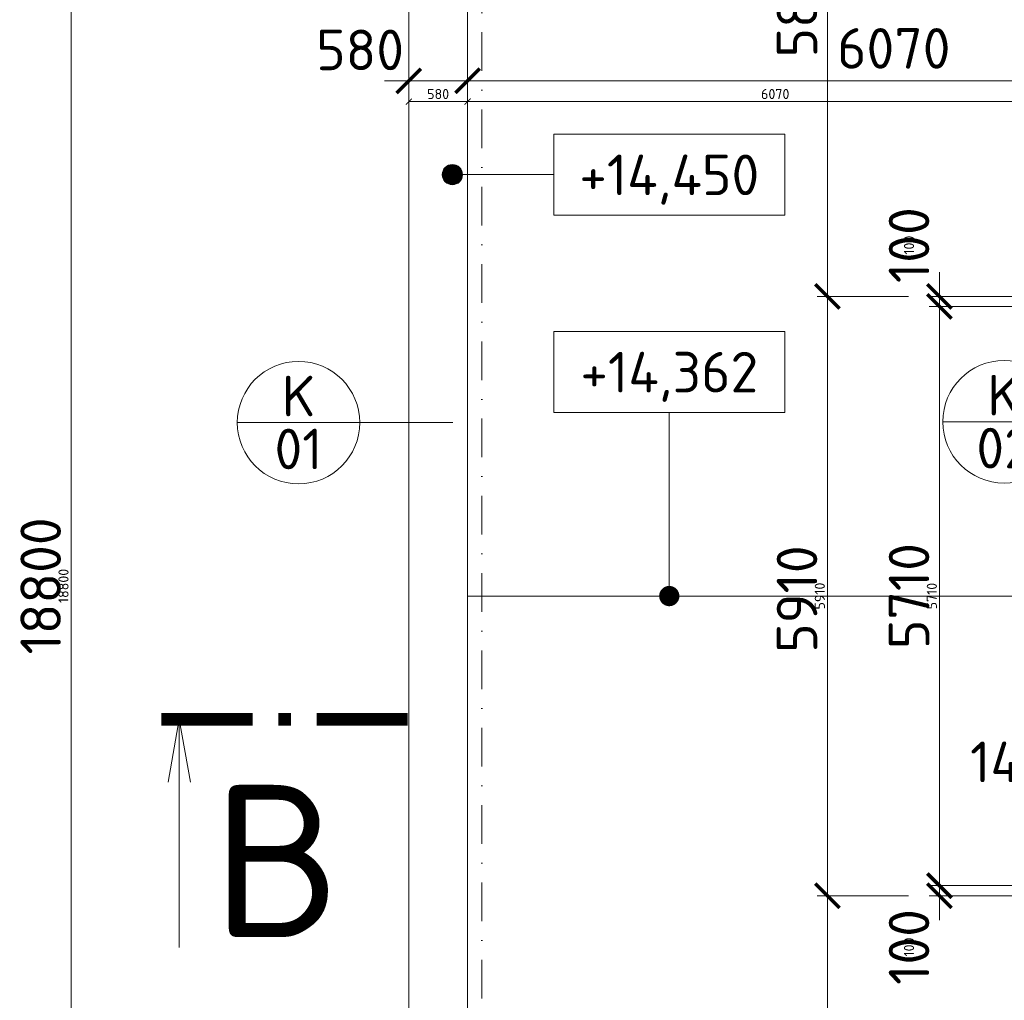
# Model space of a CAD drawing. Header units: millimetres. Extents: x -916886 to 3713765, y -2985421 to 1675785.
# Tile 90 of 256: x 1442 to 11155, y 236964 to 246633. Entities that reach past the tile are written whole.
import ezdxf
from ezdxf.enums import TextEntityAlignment as Align

# ---------------------------------------------------------------- set-up
doc = ezdxf.new("R2010")
doc.units = ezdxf.units.MM
doc.linetypes.add('CENTERX2', pattern=[101.6, 63.5, -12.7, 12.7, -12.7])
doc.linetypes.add('DASHDOT', pattern=[25.4, 12.7, -6.35, 0, -6.35])
doc.layers.get('Defpoints').update_dxf_attribs({"color": 8})
for name, color, linetype, lineweight in [('A99_N_kce-pohl', 1, 'Continuous', 9), ('A99_N_koty-200', 5, 'Continuous', 5), ('A99_N_koty-200 @ 200', 5, 'Continuous', 5), ('A99_N_koty-200 @ 50 (2)', 5, 'Continuous', 5), ('A99_N_koty-vysk', 160, 'Continuous', 9), ('A99_N_txt-popis-200', 240, 'Continuous', 5), ('A99_N_znaceni 200', 5, 'Continuous', 5), ('A99_S_osy', 1, 'CENTERX2', 5)]:
    doc.layers.add(name, color=color, linetype=linetype, lineweight=lineweight)
doc.styles.add('A99_kota', font='isocpeur.ttf', dxfattribs={"height": 2})
doc.styles.add('A99_popis', font='isocpeur.ttf')
doc.dimstyles.new('A99_kota_200 new', dxfattribs={"dimscale": 200, "dimtxt": 2, "dimasz": 1.2, "dimexe": 0.5, "dimexo": 1.5, "dimgap": 0.5, "dimtad": 1, "dimdec": 0, "dimzin": 3, "dimdsep": 46, "dimtxsty": 'A99_kota', "dimblk": 'ARCHTICK', "dimcen": 2.5, "dimazin": 2, "dimtfac": 0.75, "dimtdec": 0, "dimtix": 1, "dimtmove": 2, "dimatfit": 0, "dimfxl": 0, "dimtolj": 1, "dimtzin": 0, "dimlwd": 5, "dimlwe": 5, "dimarcsym": 0})

# ---------------------------------------------------------------- blocks, each defined once
blk = doc.blocks.new('*U47')
at = {"color": 0, "linetype": 'ByBlock'}
blk.add_line((0, -2), (-5, -2), dxfattribs=at)
blk.add_lwpolyline([(0, -4), (11.4, -4), (11.4, 0), (0, 0)], close=True, dxfattribs=at)
at = {"color": 0, "linetype": 'ByBlock', "ltscale": 200, "const_width": 0.5}
blk.add_lwpolyline([(-5.25, -2, -1), (-4.75, -2, -1)], format="xyb", close=True, dxfattribs=at)
at = {"color": 0, "linetype": 'ByBlock'}
blk.add_circle((-5, -2), 0.5, dxfattribs=at)
at = {"color": 0, "linetype": 'ByBlock', "style": 'A99_kota'}
for tag, p in [('VYSKA', (5.7, -2.241)), ('VYSKA_POPIS1', (5.7, -6.041)), ('VYSKA_POPIS2', (5.9, -9.541)), ('VYSKA_POPIS3', (5.9, -13.041))]:
    blk.add_attdef(tag, text='', height=2, dxfattribs=at).set_placement(p, align=Align.MIDDLE)
blk = doc.blocks.new('*U48')
at = {"color": 0, "linetype": 'ByBlock'}
blk.add_line((5.7, -4), (5.7, -13.05), dxfattribs=at)
blk.add_lwpolyline([(0, -4), (11.4, -4), (11.4, 0), (0, 0)], close=True, dxfattribs=at)
at = {"color": 0, "linetype": 'ByBlock', "ltscale": 200, "const_width": 0.5}
blk.add_lwpolyline([(5.7, -13.3, -1), (5.7, -12.8, -1)], format="xyb", close=True, dxfattribs=at)
at = {"color": 0, "linetype": 'ByBlock', "style": 'A99_kota'}
for tag, p in [('VYSKA', (5.7, -2.241)), ('VYSKA_POPIS1', (5.7, -6.041)), ('VYSKA_POPIS2', (5.9, -9.541)), ('VYSKA_POPIS3', (5.9, -13.041))]:
    blk.add_attdef(tag, text='', height=2, dxfattribs=at).set_placement(p, align=Align.MIDDLE)
blk = doc.blocks.new('*U20')
at = {"color": 0, "linetype": 'ByBlock'}
blk.add_line((-3.02, 0), (3.02, 0), dxfattribs=at)
blk.add_circle((0, 0), 3.02, dxfattribs=at)
at = {"color": 0, "linetype": 'ByBlock', "style": 'A99_popis'}
for tag, p in [('KATEGORIE', (0, 1.31)), ('PRVEK', (0, -1.298))]:
    blk.add_attdef(tag, text='', height=2, dxfattribs=at).set_placement(p, align=Align.MIDDLE_CENTER)
blk = doc.blocks.new('_ArchTick')
at = {"color": 0, "linetype": 'ByBlock', "const_width": 0.15}
blk.add_lwpolyline([(-0.5, -0.5), (0.5, 0.5)], dxfattribs=at)
blk = doc.blocks.new('*D4125')
at = {"layer": 'A99_N_koty-200', "color": 0, "linetype": 'Continuous', "lineweight": 5, "transparency": 16777216}
for p, q in [((5280, 246030), (5280, 246130)), ((5860, 246030), (5860, 246130)), ((5280, 246030), (5040, 246030)), ((5280, 246030), (5860, 246030)), ((5860, 246030), (6100, 246030))]:
    blk.add_line(p, q, dxfattribs=at)
at = {"layer": 'Defpoints', "color": 0, "linetype": 'Continuous', "lineweight": 0, "transparency": 16777216}
for p in [(5280, 246030), (5860, 246030), (5860, 246030)]:
    blk.add_point(p, dxfattribs=at)
at = {"layer": 'A99_N_koty-200', "color": 0, "linetype": 'Continuous', "lineweight": 5, "transparency": 16777216, "xscale": 240, "yscale": 240, "zscale": 240}
blk.add_blockref('_ArchTick', (5280, 246030), dxfattribs=at)
at = {"layer": 'A99_N_koty-200', "color": 0, "linetype": 'Continuous', "lineweight": 5, "transparency": 16777216, "xscale": 240, "yscale": 240, "zscale": 240, "rotation": 180}
blk.add_blockref('_ArchTick', (5860, 246030), dxfattribs=at)
at = {"layer": 'A99_N_koty-200', "color": 0, "linetype": 'Continuous', "transparency": 16777216, "insert": (4800, 246335), "char_height": 400, "attachment_point": 5, "style": 'A99_kota'}
blk.add_mtext('\\A1;580', dxfattribs=at)
blk = doc.blocks.new('*D4126')
at = {"layer": 'A99_N_koty-200', "color": 0, "linetype": 'Continuous', "lineweight": 5, "transparency": 16777216}
for p, q in [((5280, 245955), (5280, 245800)), ((5860, 245955), (5860, 245800)), ((5280, 245825), (5860, 245825))]:
    blk.add_line(p, q, dxfattribs=at)
at = {"layer": 'Defpoints', "color": 0, "linetype": 'Continuous', "lineweight": 0, "transparency": 16777216}
for p in [(5280, 246030), (5860, 246030), (5860, 245825)]:
    blk.add_point(p, dxfattribs=at)
at = {"layer": 'A99_N_koty-200', "color": 0, "linetype": 'Continuous', "lineweight": 5, "transparency": 16777216, "xscale": 60, "yscale": 60, "zscale": 60, "rotation": 180}
blk.add_blockref('_ArchTick', (5280, 245825), dxfattribs=at)
at = {"layer": 'A99_N_koty-200', "color": 0, "linetype": 'Continuous', "lineweight": 5, "transparency": 16777216, "xscale": 60, "yscale": 60, "zscale": 60}
blk.add_blockref('_ArchTick', (5860, 245825), dxfattribs=at)
at = {"layer": 'A99_N_koty-200', "color": 0, "linetype": 'Continuous', "transparency": 16777216, "insert": (5570, 245900), "char_height": 100, "attachment_point": 5, "style": 'A99_kota'}
blk.add_mtext('\\A1;580', dxfattribs=at)
blk = doc.blocks.new('*D4128')
at = {"layer": 'A99_N_koty-200', "color": 0, "linetype": 'Continuous', "lineweight": 5, "transparency": 16777216}
for p, q in [((5860, 246030), (5860, 246130)), ((11930, 245230), (11930, 246130)), ((5860, 246030), (11930, 246030))]:
    blk.add_line(p, q, dxfattribs=at)
at = {"layer": 'Defpoints', "color": 0, "linetype": 'Continuous', "lineweight": 0, "transparency": 16777216}
for p in [(11930, 246030), (5860, 245825), (11930, 243905)]:
    blk.add_point(p, dxfattribs=at)
at = {"layer": 'A99_N_koty-200', "color": 0, "linetype": 'Continuous', "lineweight": 5, "transparency": 16777216, "xscale": 240, "yscale": 240, "zscale": 240, "rotation": 180}
blk.add_blockref('_ArchTick', (5860, 246030), dxfattribs=at)
at = {"layer": 'A99_N_koty-200', "color": 0, "linetype": 'Continuous', "lineweight": 5, "transparency": 16777216, "xscale": 240, "yscale": 240, "zscale": 240}
blk.add_blockref('_ArchTick', (11930, 246030), dxfattribs=at)
at = {"layer": 'A99_N_koty-200', "color": 0, "linetype": 'Continuous', "transparency": 16777216, "insert": (10065, 246350), "char_height": 400, "attachment_point": 5, "style": 'A99_kota'}
blk.add_mtext('\\A1;6070', dxfattribs=at)
blk = doc.blocks.new('*D4129')
at = {"layer": 'A99_N_koty-200', "color": 0, "linetype": 'Continuous', "lineweight": 5, "transparency": 16777216}
for p, q in [((5860, 245825), (5860, 245850)), ((11930, 245625), (11930, 245850)), ((5860, 245825), (11930, 245825))]:
    blk.add_line(p, q, dxfattribs=at)
at = {"layer": 'Defpoints', "color": 0, "linetype": 'Continuous', "lineweight": 0, "transparency": 16777216}
for p in [(5860, 245825), (11930, 245825), (11930, 243905)]:
    blk.add_point(p, dxfattribs=at)
at = {"layer": 'A99_N_koty-200', "color": 0, "linetype": 'Continuous', "lineweight": 5, "transparency": 16777216, "xscale": 60, "yscale": 60, "zscale": 60, "rotation": 180}
blk.add_blockref('_ArchTick', (5860, 245825), dxfattribs=at)
at = {"layer": 'A99_N_koty-200', "color": 0, "linetype": 'Continuous', "lineweight": 5, "transparency": 16777216, "xscale": 60, "yscale": 60, "zscale": 60}
blk.add_blockref('_ArchTick', (11930, 245825), dxfattribs=at)
at = {"layer": 'A99_N_koty-200', "color": 0, "linetype": 'Continuous', "transparency": 16777216, "insert": (8895, 245900), "char_height": 100, "attachment_point": 5, "style": 'A99_kota'}
blk.add_mtext('\\A1;6070', dxfattribs=at)
blk = doc.blocks.new('*D4149')
at = {"layer": 'A99_N_koty-200', "color": 0, "linetype": 'Continuous', "lineweight": 5, "transparency": 16777216}
for p, q in [((10210, 243905), (9310, 243905)), ((9410, 237995), (9410, 243905)), ((10210, 237995), (9310, 237995))]:
    blk.add_line(p, q, dxfattribs=at)
at = {"layer": 'Defpoints', "color": 0, "linetype": 'Continuous', "lineweight": 0, "transparency": 16777216}
for p in [(9410, 243905), (11930, 243905), (11930, 237995)]:
    blk.add_point(p, dxfattribs=at)
at = {"layer": 'A99_N_koty-200', "color": 0, "linetype": 'Continuous', "lineweight": 5, "transparency": 16777216, "xscale": 240, "yscale": 240, "zscale": 240}
for p, rotation in [((9410, 243905), 90), ((9410, 237995), 270)]:
    blk.add_blockref('_ArchTick', p, dxfattribs=dict(at, rotation=rotation))
at = {"layer": 'A99_N_koty-200', "color": 0, "linetype": 'Continuous', "transparency": 16777216, "insert": (9110, 240920), "char_height": 400, "attachment_point": 5, "rotation": 90, "style": 'A99_kota'}
blk.add_mtext('\\A1;5910', dxfattribs=at)
blk = doc.blocks.new('*D4150')
at = {"layer": 'A99_N_koty-200', "color": 0, "linetype": 'Continuous', "lineweight": 5, "transparency": 16777216}
for p, q in [((9610, 243905), (9385, 243905)), ((9410, 237995), (9410, 243905)), ((9610, 237995), (9385, 237995))]:
    blk.add_line(p, q, dxfattribs=at)
at = {"layer": 'Defpoints', "color": 0, "linetype": 'Continuous', "lineweight": 0, "transparency": 16777216}
for p in [(9410, 243905), (11930, 243905), (11930, 237995)]:
    blk.add_point(p, dxfattribs=at)
at = {"layer": 'A99_N_koty-200', "color": 0, "linetype": 'Continuous', "lineweight": 5, "transparency": 16777216, "xscale": 60, "yscale": 60, "zscale": 60}
for p, rotation in [((9410, 243905), 90), ((9410, 237995), 270)]:
    blk.add_blockref('_ArchTick', p, dxfattribs=dict(at, rotation=rotation))
at = {"layer": 'A99_N_koty-200', "color": 0, "linetype": 'Continuous', "transparency": 16777216, "insert": (9335, 240950), "char_height": 100, "attachment_point": 5, "rotation": 90, "style": 'A99_kota'}
blk.add_mtext('\\A1;5910', dxfattribs=at)
blk = doc.blocks.new('*D4152')
at = {"layer": 'A99_N_koty-200', "color": 0, "linetype": 'Continuous', "lineweight": 5, "transparency": 16777216}
for p, q in [((11315, 243805), (10415, 243805)), ((10515, 243805), (10515, 238095)), ((11315, 238095), (10415, 238095))]:
    blk.add_line(p, q, dxfattribs=at)
at = {"layer": 'Defpoints', "color": 0, "linetype": 'Continuous', "lineweight": 0, "transparency": 16777216}
for p in [(11790, 243805), (10515, 238095), (11930, 238095)]:
    blk.add_point(p, dxfattribs=at)
at = {"layer": 'A99_N_koty-200', "color": 0, "linetype": 'Continuous', "lineweight": 5, "transparency": 16777216, "xscale": 240, "yscale": 240, "zscale": 240}
for p, rotation in [((10515, 243805), 90), ((10515, 238095), 270)]:
    blk.add_blockref('_ArchTick', p, dxfattribs=dict(at, rotation=rotation))
at = {"layer": 'A99_N_koty-200', "color": 0, "linetype": 'Continuous', "transparency": 16777216, "insert": (10215, 240950), "char_height": 400, "attachment_point": 5, "rotation": 90, "style": 'A99_kota'}
blk.add_mtext('\\A1;5710', dxfattribs=at)
blk = doc.blocks.new('*D4153')
at = {"layer": 'A99_N_koty-200', "color": 0, "linetype": 'Continuous', "lineweight": 5, "transparency": 16777216}
for p, q in [((10715, 243805), (10490, 243805)), ((10515, 243805), (10515, 238095)), ((10715, 238095), (10490, 238095))]:
    blk.add_line(p, q, dxfattribs=at)
at = {"layer": 'Defpoints', "color": 0, "linetype": 'Continuous', "lineweight": 0, "transparency": 16777216}
for p in [(11790, 243805), (10515, 238095), (11930, 238095)]:
    blk.add_point(p, dxfattribs=at)
at = {"layer": 'A99_N_koty-200', "color": 0, "linetype": 'Continuous', "lineweight": 5, "transparency": 16777216, "xscale": 60, "yscale": 60, "zscale": 60}
for p, rotation in [((10515, 243805), 90), ((10515, 238095), 270)]:
    blk.add_blockref('_ArchTick', p, dxfattribs=dict(at, rotation=rotation))
at = {"layer": 'A99_N_koty-200', "color": 0, "linetype": 'Continuous', "transparency": 16777216, "insert": (10440, 240950), "char_height": 100, "attachment_point": 5, "rotation": 90, "style": 'A99_kota'}
blk.add_mtext('\\A1;5710', dxfattribs=at)
blk = doc.blocks.new('*D4155')
at = {"layer": 'A99_N_koty-200', "color": 0, "linetype": 'Continuous', "lineweight": 5, "transparency": 16777216}
for p, q in [((10515, 238095), (10515, 238335)), ((11315, 238095), (10415, 238095)), ((10515, 238095), (10515, 237995)), ((11315, 237995), (10415, 237995)), ((10515, 237995), (10515, 237755))]:
    blk.add_line(p, q, dxfattribs=at)
at = {"layer": 'Defpoints', "color": 0, "linetype": 'Continuous', "lineweight": 0, "transparency": 16777216}
for p in [(11930, 238095), (10515, 237995), (11930, 237995)]:
    blk.add_point(p, dxfattribs=at)
at = {"layer": 'A99_N_koty-200', "color": 0, "linetype": 'Continuous', "lineweight": 5, "transparency": 16777216, "xscale": 240, "yscale": 240, "zscale": 240}
for p, rotation in [((10515, 238095), 270), ((10515, 237995), 90)]:
    blk.add_blockref('_ArchTick', p, dxfattribs=dict(at, rotation=rotation))
at = {"layer": 'A99_N_koty-200', "color": 0, "linetype": 'Continuous', "transparency": 16777216, "insert": (10215, 237490), "char_height": 400, "attachment_point": 5, "rotation": 90, "style": 'A99_kota'}
blk.add_mtext('\\A1;100', dxfattribs=at)
blk = doc.blocks.new('*D4156')
at = {"layer": 'A99_N_koty-200', "color": 0, "linetype": 'Continuous', "lineweight": 5, "transparency": 16777216}
for p, q in [((10715, 238095), (10490, 238095)), ((10515, 238095), (10515, 238155)), ((10515, 238095), (10515, 237995)), ((10715, 237995), (10490, 237995)), ((10515, 237995), (10515, 237935))]:
    blk.add_line(p, q, dxfattribs=at)
at = {"layer": 'Defpoints', "color": 0, "linetype": 'Continuous', "lineweight": 0, "transparency": 16777216}
for p in [(11930, 238095), (10515, 237995), (11930, 237995)]:
    blk.add_point(p, dxfattribs=at)
at = {"layer": 'A99_N_koty-200', "color": 0, "linetype": 'Continuous', "lineweight": 5, "transparency": 16777216, "xscale": 60, "yscale": 60, "zscale": 60}
for p, rotation in [((10515, 238095), 270), ((10515, 237995), 90)]:
    blk.add_blockref('_ArchTick', p, dxfattribs=dict(at, rotation=rotation))
at = {"layer": 'A99_N_koty-200', "color": 0, "linetype": 'Continuous', "transparency": 16777216, "insert": (10215, 237490), "char_height": 100, "attachment_point": 5, "rotation": 90, "style": 'A99_kota'}
blk.add_mtext('\\A1;100', dxfattribs=at)
blk = doc.blocks.new('*D4158')
at = {"layer": 'A99_N_koty-200', "color": 0, "linetype": 'Continuous', "lineweight": 5, "transparency": 16777216}
for p, q in [((10515, 243905), (10515, 244145)), ((11315, 243905), (10415, 243905)), ((10515, 243805), (10515, 243905)), ((11315, 243805), (10415, 243805)), ((10515, 243805), (10515, 243565))]:
    blk.add_line(p, q, dxfattribs=at)
at = {"layer": 'Defpoints', "color": 0, "linetype": 'Continuous', "lineweight": 0, "transparency": 16777216}
for p in [(10515, 243905), (11930, 243905), (11790, 243805)]:
    blk.add_point(p, dxfattribs=at)
at = {"layer": 'A99_N_koty-200', "color": 0, "linetype": 'Continuous', "lineweight": 5, "transparency": 16777216, "xscale": 240, "yscale": 240, "zscale": 240}
for p, rotation in [((10515, 243905), 270), ((10515, 243805), 90)]:
    blk.add_blockref('_ArchTick', p, dxfattribs=dict(at, rotation=rotation))
at = {"layer": 'A99_N_koty-200', "color": 0, "linetype": 'Continuous', "transparency": 16777216, "insert": (10215, 244410), "char_height": 400, "attachment_point": 5, "rotation": 90, "style": 'A99_kota'}
blk.add_mtext('\\A1;100', dxfattribs=at)
blk = doc.blocks.new('*D4159')
at = {"layer": 'A99_N_koty-200', "color": 0, "linetype": 'Continuous', "lineweight": 5, "transparency": 16777216}
for p, q in [((10715, 243905), (10490, 243905)), ((10515, 243905), (10515, 243965)), ((10515, 243805), (10515, 243905)), ((10715, 243805), (10490, 243805)), ((10515, 243805), (10515, 243745))]:
    blk.add_line(p, q, dxfattribs=at)
at = {"layer": 'Defpoints', "color": 0, "linetype": 'Continuous', "lineweight": 0, "transparency": 16777216}
for p in [(10515, 243905), (11930, 243905), (11790, 243805)]:
    blk.add_point(p, dxfattribs=at)
at = {"layer": 'A99_N_koty-200', "color": 0, "linetype": 'Continuous', "lineweight": 5, "transparency": 16777216, "xscale": 60, "yscale": 60, "zscale": 60}
for p, rotation in [((10515, 243905), 270), ((10515, 243805), 90)]:
    blk.add_blockref('_ArchTick', p, dxfattribs=dict(at, rotation=rotation))
at = {"layer": 'A99_N_koty-200', "color": 0, "linetype": 'Continuous', "transparency": 16777216, "insert": (10215, 244410), "char_height": 100, "attachment_point": 5, "rotation": 90, "style": 'A99_kota'}
blk.add_mtext('\\A1;100', dxfattribs=at)
blk = doc.blocks.new('*D4173')
at = {"layer": 'A99_N_koty-200', "color": 0, "linetype": 'Continuous', "lineweight": 5, "transparency": 16777216}
for p, q in [((10210, 237995), (9310, 237995)), ((9410, 237995), (9410, 232115)), ((9410, 232115), (9310, 232115))]:
    blk.add_line(p, q, dxfattribs=at)
at = {"layer": 'Defpoints', "color": 0, "linetype": 'Continuous', "lineweight": 0, "transparency": 16777216}
for p in [(11930, 237995), (9410, 232115), (9410, 232115)]:
    blk.add_point(p, dxfattribs=at)
at = {"layer": 'A99_N_koty-200', "color": 0, "linetype": 'Continuous', "lineweight": 5, "transparency": 16777216, "xscale": 240, "yscale": 240, "zscale": 240}
for p, rotation in [((9410, 237995), 90.0000000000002), ((9410, 232115), 270.0000000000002)]:
    blk.add_blockref('_ArchTick', p, dxfattribs=dict(at, rotation=rotation))
at = {"layer": 'A99_N_koty-200', "color": 0, "linetype": 'Continuous', "transparency": 16777216, "insert": (9110, 234390), "char_height": 400, "attachment_point": 5, "rotation": 90, "style": 'A99_kota'}
blk.add_mtext('\\A1;5880', dxfattribs=at)
blk = doc.blocks.new('*D4174')
at = {"layer": 'A99_N_koty-200', "color": 0, "linetype": 'Continuous', "lineweight": 5, "transparency": 16777216}
for p, q in [((9610, 237995), (9385, 237995)), ((9410, 237995), (9410, 238055)), ((9410, 237995), (9410, 232115)), ((9410, 232115), (9385, 232115)), ((9410, 232115), (9410, 232055))]:
    blk.add_line(p, q, dxfattribs=at)
at = {"layer": 'Defpoints', "color": 0, "linetype": 'Continuous', "lineweight": 0, "transparency": 16777216}
for p in [(11930, 237995), (9410, 232115), (9410, 232115)]:
    blk.add_point(p, dxfattribs=at)
at = {"layer": 'A99_N_koty-200', "color": 0, "linetype": 'Continuous', "lineweight": 5, "transparency": 16777216, "xscale": 60, "yscale": 60, "zscale": 60}
for p, rotation in [((9410, 237995), 270.0000000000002), ((9410, 232115), 90.0000000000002)]:
    blk.add_blockref('_ArchTick', p, dxfattribs=dict(at, rotation=rotation))
at = {"layer": 'A99_N_koty-200', "color": 0, "linetype": 'Continuous', "transparency": 16777216, "insert": (9110, 230905), "char_height": 100, "attachment_point": 5, "rotation": 90, "style": 'A99_kota'}
blk.add_mtext('\\A1;5880', dxfattribs=at)
blk = doc.blocks.new('*D4176')
at = {"layer": 'A99_N_koty-200', "color": 0, "linetype": 'Continuous', "lineweight": 5, "transparency": 16777216}
for p, q in [((11790, 239015), (11790, 239115)), ((11930, 239015), (11930, 239115)), ((11790, 239015), (11550, 239015)), ((11790, 239015), (11930, 239015)), ((11930, 239015), (12170, 239015))]:
    blk.add_line(p, q, dxfattribs=at)
at = {"layer": 'Defpoints', "color": 0, "linetype": 'Continuous', "lineweight": 0, "transparency": 16777216}
for p in [(11790, 239015), (11930, 239015), (11930, 239015)]:
    blk.add_point(p, dxfattribs=at)
at = {"layer": 'A99_N_koty-200', "color": 0, "linetype": 'Continuous', "lineweight": 5, "transparency": 16777216, "xscale": 240, "yscale": 240, "zscale": 240}
blk.add_blockref('_ArchTick', (11790, 239015), dxfattribs=at)
at = {"layer": 'A99_N_koty-200', "color": 0, "linetype": 'Continuous', "lineweight": 5, "transparency": 16777216, "xscale": 240, "yscale": 240, "zscale": 240, "rotation": 180}
blk.add_blockref('_ArchTick', (11930, 239015), dxfattribs=at)
at = {"layer": 'A99_N_koty-200', "color": 0, "linetype": 'Continuous', "transparency": 16777216, "insert": (11205, 239315), "char_height": 400, "attachment_point": 5, "style": 'A99_kota'}
blk.add_mtext('\\A1;140', dxfattribs=at)
blk = doc.blocks.new('*D4177')
at = {"layer": 'A99_N_koty-200', "color": 0, "linetype": 'Continuous', "lineweight": 5, "transparency": 16777216}
for p, q in [((11790, 239015), (11790, 239040)), ((11930, 239015), (11930, 239040)), ((11790, 239015), (11730, 239015)), ((11790, 239015), (11930, 239015)), ((11930, 239015), (11990, 239015))]:
    blk.add_line(p, q, dxfattribs=at)
at = {"layer": 'Defpoints', "color": 0, "linetype": 'Continuous', "lineweight": 0, "transparency": 16777216}
for p in [(11790, 239015), (11930, 239015), (11930, 239015)]:
    blk.add_point(p, dxfattribs=at)
at = {"layer": 'A99_N_koty-200', "color": 0, "linetype": 'Continuous', "lineweight": 5, "transparency": 16777216, "xscale": 60, "yscale": 60, "zscale": 60}
blk.add_blockref('_ArchTick', (11790, 239015), dxfattribs=at)
at = {"layer": 'A99_N_koty-200', "color": 0, "linetype": 'Continuous', "lineweight": 5, "transparency": 16777216, "xscale": 60, "yscale": 60, "zscale": 60, "rotation": 180}
blk.add_blockref('_ArchTick', (11930, 239015), dxfattribs=at)
at = {"layer": 'A99_N_koty-200', "color": 0, "linetype": 'Continuous', "transparency": 16777216, "insert": (12410, 239315), "char_height": 100, "attachment_point": 5, "style": 'A99_kota'}
blk.add_mtext('\\A1;140', dxfattribs=at)
blk = doc.blocks.new('*D4335')
at = {"layer": 'A99_N_koty-200', "color": 0, "linetype": 'Continuous', "lineweight": 5, "transparency": 16777216}
for p, q in [((10210, 249785), (9310, 249785)), ((9410, 243905), (9410, 249785)), ((10210, 243905), (9310, 243905))]:
    blk.add_line(p, q, dxfattribs=at)
at = {"layer": 'Defpoints', "color": 0, "linetype": 'Continuous', "lineweight": 0, "transparency": 16777216}
for p in [(9410, 249785), (11735, 249785), (11960, 243905)]:
    blk.add_point(p, dxfattribs=at)
at = {"layer": 'A99_N_koty-200', "color": 0, "linetype": 'Continuous', "lineweight": 5, "transparency": 16777216, "xscale": 240, "yscale": 240, "zscale": 240}
for p, rotation in [((9410, 249785), 90), ((9410, 243905), 270)]:
    blk.add_blockref('_ArchTick', p, dxfattribs=dict(at, rotation=rotation))
at = {"layer": 'A99_N_koty-200', "color": 0, "linetype": 'Continuous', "transparency": 16777216, "insert": (9110, 246845), "char_height": 400, "attachment_point": 5, "rotation": 90, "style": 'A99_kota'}
blk.add_mtext('\\A1;5880', dxfattribs=at)
blk = doc.blocks.new('*D4336')
at = {"layer": 'A99_N_koty-200', "color": 0, "linetype": 'Continuous', "lineweight": 5, "transparency": 16777216}
for p, q in [((9610, 249785), (9385, 249785)), ((9410, 243905), (9410, 249785)), ((9610, 243905), (9385, 243905))]:
    blk.add_line(p, q, dxfattribs=at)
at = {"layer": 'Defpoints', "color": 0, "linetype": 'Continuous', "lineweight": 0, "transparency": 16777216}
for p in [(9410, 249785), (11735, 249785), (11960, 243905)]:
    blk.add_point(p, dxfattribs=at)
at = {"layer": 'A99_N_koty-200', "color": 0, "linetype": 'Continuous', "lineweight": 5, "transparency": 16777216, "xscale": 60, "yscale": 60, "zscale": 60}
for p, rotation in [((9410, 249785), 90), ((9410, 243905), 270)]:
    blk.add_blockref('_ArchTick', p, dxfattribs=dict(at, rotation=rotation))
at = {"layer": 'A99_N_koty-200', "color": 0, "linetype": 'Continuous', "transparency": 16777216, "insert": (9335, 246845), "char_height": 100, "attachment_point": 5, "rotation": 90, "style": 'A99_kota'}
blk.add_mtext('\\A1;5880', dxfattribs=at)
blk = doc.blocks.new('*U478')
at = {"color": 0, "linetype": 'ByBlock'}
blk.add_line((-11.269, 0), (-11.27, -11.25), dxfattribs=at)
at = {"color": 0, "linetype": 'ByBlock', "const_width": 0.63}
for points in [[(-12.15, 0), (-7.65, 0)], [(-6.39, 0), (-5.76, 0)], [(-4.5, 0), (0, 0)]]:
    blk.add_lwpolyline(points, dxfattribs=at)
at = {"color": 0, "linetype": 'ByBlock'}
blk.add_lwpolyline([(-11.816, -3.102), (-11.269, 0), (-10.722, -3.102)], dxfattribs=at)
at = {"color": 0, "linetype": 'ByBlock', "style": 'A99_popis'}
blk.add_attdef('OZNŘ_1K', (-9.632, -10.73), '', height=5, dxfattribs=at)
at = {"color": 0, "linetype": 'ByBlock', "style": 'A99_popis', "flags": 12}
blk.add_attdef('OZNŘ_2K', text='', height=5, dxfattribs=at).set_placement((739.807, -10.723), align=Align.RIGHT)
blk = doc.blocks.new('*D4539')
at = {"layer": 'A99_N_koty-200', "color": 0, "linetype": 'Continuous', "lineweight": 5, "transparency": 16777216}
for p, q in [((2749.1, 250450), (1849.1, 250450)), ((1949.1, 231650), (1949.1, 250450)), ((2749.1, 231650), (1849.1, 231650))]:
    blk.add_line(p, q, dxfattribs=at)
at = {"layer": 'Defpoints', "color": 0, "linetype": 'Continuous', "lineweight": 0, "transparency": 16777216}
for p in [(1949.1, 250450), (5280, 250450), (5280, 231650)]:
    blk.add_point(p, dxfattribs=at)
at = {"layer": 'A99_N_koty-200', "color": 0, "linetype": 'Continuous', "lineweight": 5, "transparency": 16777216, "xscale": 240, "yscale": 240, "zscale": 240}
for p, rotation in [((1949.1, 250450), 90), ((1949.1, 231650), 270)]:
    blk.add_blockref('_ArchTick', p, dxfattribs=dict(at, rotation=rotation))
at = {"layer": 'A99_N_koty-200', "color": 0, "linetype": 'Continuous', "transparency": 16777216, "insert": (1649.1, 241050), "char_height": 400, "attachment_point": 5, "rotation": 90, "style": 'A99_kota'}
blk.add_mtext('\\A1;18800', dxfattribs=at)
blk = doc.blocks.new('*D4540')
at = {"layer": 'A99_N_koty-200', "color": 0, "linetype": 'Continuous', "lineweight": 5, "transparency": 16777216}
for p, q in [((2149.1, 250450), (1924.1, 250450)), ((1949.1, 231650), (1949.1, 250450)), ((2149.1, 231650), (1924.1, 231650))]:
    blk.add_line(p, q, dxfattribs=at)
at = {"layer": 'Defpoints', "color": 0, "linetype": 'Continuous', "lineweight": 0, "transparency": 16777216}
for p in [(1949.1, 250450), (5280, 250450), (5280, 231650)]:
    blk.add_point(p, dxfattribs=at)
at = {"layer": 'A99_N_koty-200', "color": 0, "linetype": 'Continuous', "lineweight": 5, "transparency": 16777216, "xscale": 60, "yscale": 60, "zscale": 60}
for p, rotation in [((1949.1, 250450), 90), ((1949.1, 231650), 270)]:
    blk.add_blockref('_ArchTick', p, dxfattribs=dict(at, rotation=rotation))
at = {"layer": 'A99_N_koty-200', "color": 0, "linetype": 'Continuous', "transparency": 16777216, "insert": (1874.1, 241050), "char_height": 100, "attachment_point": 5, "rotation": 90, "style": 'A99_kota'}
blk.add_mtext('\\A1;18800', dxfattribs=at)
blk = doc.blocks.new('*U5085')
at = {"layer": 'A99_N_koty-200 @ 200', "linetype": 'Continuous'}
dim = blk.add_linear_dim(base=(5860, 246030), p1=(5280, 246030), p2=(5860, 246030), dimstyle='A99_kota_200 new', override={"dimscale": 200, "dimtix": 1, "dimtofl": 1, "dimtmove": 2, "dimatfit": 0}, dxfattribs=at)
dim.commit()
dim.dimension.update_dxf_attribs({"geometry": '*D4125', "text_midpoint": (4800, 246335), "dimtype": 128})
at = {"layer": 'A99_N_koty-200 @ 50 (2)', "linetype": 'Continuous'}
dim = blk.add_linear_dim(base=(5860, 245825), p1=(5280, 246030), p2=(5860, 246030), dimstyle='A99_kota_200 new', override={"dimscale": 50, "dimtix": 1, "dimtofl": 1, "dimtmove": 2, "dimatfit": 0}, dxfattribs=at)
dim.commit()
dim.dimension.update_dxf_attribs({"geometry": '*D4126', "text_midpoint": (5570, 245900)})
blk = doc.blocks.new('*U5086')
at = {"layer": 'A99_N_koty-200 @ 200', "linetype": 'Continuous'}
dim = blk.add_linear_dim(base=(11930, 246030), p1=(5860, 245825), p2=(11930, 243905), dimstyle='A99_kota_200 new', override={"dimscale": 200, "dimtix": 1, "dimtofl": 1, "dimtmove": 2, "dimatfit": 0}, dxfattribs=at)
dim.commit()
dim.dimension.update_dxf_attribs({"geometry": '*D4128', "text_midpoint": (10065, 246350), "dimtype": 128})
at = {"layer": 'A99_N_koty-200 @ 50 (2)', "linetype": 'Continuous'}
dim = blk.add_linear_dim(base=(11930, 245825), p1=(5860, 245825), p2=(11930, 243905), dimstyle='A99_kota_200 new', override={"dimscale": 50, "dimtix": 1, "dimtofl": 1, "dimtmove": 2, "dimatfit": 0}, dxfattribs=at)
dim.commit()
dim.dimension.update_dxf_attribs({"geometry": '*D4129', "text_midpoint": (8895, 245900)})
blk = doc.blocks.new('*U5093')
at = {"layer": 'A99_N_koty-200 @ 200', "linetype": 'Continuous'}
dim = blk.add_linear_dim(base=(9410, 243905), p1=(11930, 237995), p2=(11930, 243905), angle=90, dimstyle='A99_kota_200 new', override={"dimscale": 200, "dimtix": 1, "dimtofl": 1, "dimtmove": 2, "dimatfit": 0}, dxfattribs=at)
dim.commit()
dim.dimension.update_dxf_attribs({"geometry": '*D4149', "text_midpoint": (9110, 240920), "dimtype": 128})
at = {"layer": 'A99_N_koty-200 @ 50 (2)', "linetype": 'Continuous'}
dim = blk.add_linear_dim(base=(9410, 243905), p1=(11930, 237995), p2=(11930, 243905), angle=90, dimstyle='A99_kota_200 new', override={"dimscale": 50, "dimtix": 1, "dimtofl": 1, "dimtmove": 2, "dimatfit": 0}, dxfattribs=at)
dim.commit()
dim.dimension.update_dxf_attribs({"geometry": '*D4150', "text_midpoint": (9335, 240950)})
blk = doc.blocks.new('*U5094')
at = {"layer": 'A99_N_koty-200 @ 200', "linetype": 'Continuous'}
dim = blk.add_linear_dim(base=(10515, 238095), p1=(11790, 243805), p2=(11930, 238095), angle=90, dimstyle='A99_kota_200 new', override={"dimscale": 200, "dimtix": 1, "dimtofl": 1, "dimtmove": 2, "dimatfit": 0}, dxfattribs=at)
dim.commit()
dim.dimension.update_dxf_attribs({"geometry": '*D4152', "text_midpoint": (10215, 240950)})
at = {"layer": 'A99_N_koty-200 @ 50 (2)', "linetype": 'Continuous'}
dim = blk.add_linear_dim(base=(10515, 238095), p1=(11790, 243805), p2=(11930, 238095), angle=90, dimstyle='A99_kota_200 new', override={"dimscale": 50, "dimtix": 1, "dimtofl": 1, "dimtmove": 2, "dimatfit": 0}, dxfattribs=at)
dim.commit()
dim.dimension.update_dxf_attribs({"geometry": '*D4153', "text_midpoint": (10440, 240950)})
blk = doc.blocks.new('*U5095')
at = {"layer": 'A99_N_koty-200 @ 200', "linetype": 'Continuous'}
dim = blk.add_linear_dim(base=(10515, 237995), p1=(11930, 238095), p2=(11930, 237995), angle=90, dimstyle='A99_kota_200 new', override={"dimscale": 200, "dimtix": 1, "dimtofl": 1, "dimtmove": 2, "dimatfit": 0}, dxfattribs=at)
dim.commit()
dim.dimension.update_dxf_attribs({"geometry": '*D4155', "text_midpoint": (10215, 237490), "dimtype": 128})
at = {"layer": 'A99_N_koty-200 @ 50 (2)', "linetype": 'Continuous'}
dim = blk.add_linear_dim(base=(10515, 237995), p1=(11930, 238095), p2=(11930, 237995), angle=90, dimstyle='A99_kota_200 new', override={"dimscale": 50, "dimtix": 1, "dimtofl": 1, "dimtmove": 2, "dimatfit": 0}, dxfattribs=at)
dim.commit()
dim.dimension.update_dxf_attribs({"geometry": '*D4156', "text_midpoint": (10215, 237490), "dimtype": 128})
blk = doc.blocks.new('*U5096')
at = {"layer": 'A99_N_koty-200 @ 200', "linetype": 'Continuous'}
dim = blk.add_linear_dim(base=(10515, 243905), p1=(11790, 243805), p2=(11930, 243905), angle=270, dimstyle='A99_kota_200 new', override={"dimscale": 200, "dimtix": 1, "dimtofl": 1, "dimtmove": 2, "dimatfit": 0}, dxfattribs=at)
dim.commit()
dim.dimension.update_dxf_attribs({"geometry": '*D4158', "text_midpoint": (10215, 244410), "dimtype": 128})
at = {"layer": 'A99_N_koty-200 @ 50 (2)', "linetype": 'Continuous'}
dim = blk.add_linear_dim(base=(10515, 243905), p1=(11790, 243805), p2=(11930, 243905), angle=270, dimstyle='A99_kota_200 new', override={"dimscale": 50, "dimtix": 1, "dimtofl": 1, "dimtmove": 2, "dimatfit": 0}, dxfattribs=at)
dim.commit()
dim.dimension.update_dxf_attribs({"geometry": '*D4159', "text_midpoint": (10215, 244410), "dimtype": 128})
blk = doc.blocks.new('*U5101')
at = {"layer": 'A99_N_koty-200 @ 200', "linetype": 'Continuous'}
dim = blk.add_linear_dim(base=(9410, 232115), p1=(11930, 237995), p2=(9410, 232115), angle=270, dimstyle='A99_kota_200 new', override={"dimscale": 200, "dimtix": 1, "dimtofl": 1, "dimtmove": 2, "dimatfit": 0}, dxfattribs=at)
dim.commit()
dim.dimension.update_dxf_attribs({"geometry": '*D4173', "text_midpoint": (9110, 234390), "dimtype": 128})
at = {"layer": 'A99_N_koty-200 @ 50 (2)', "linetype": 'Continuous'}
dim = blk.add_linear_dim(base=(9410, 232115), p1=(11930, 237995), p2=(9410, 232115), angle=270, dimstyle='A99_kota_200 new', override={"dimscale": 50, "dimtix": 1, "dimtofl": 1, "dimtmove": 2, "dimatfit": 0}, dxfattribs=at)
dim.commit()
dim.dimension.update_dxf_attribs({"geometry": '*D4174', "text_midpoint": (9110, 230905), "dimtype": 128})
blk = doc.blocks.new('*U5102')
at = {"layer": 'A99_N_koty-200 @ 200', "linetype": 'Continuous'}
dim = blk.add_linear_dim(base=(11930, 239015), p1=(11790, 239015), p2=(11930, 239015), dimstyle='A99_kota_200 new', override={"dimscale": 200, "dimtix": 1, "dimtofl": 1, "dimtmove": 2, "dimatfit": 0}, dxfattribs=at)
dim.commit()
dim.dimension.update_dxf_attribs({"geometry": '*D4176', "text_midpoint": (11205, 239315), "dimtype": 128})
at = {"layer": 'A99_N_koty-200 @ 50 (2)', "linetype": 'Continuous'}
dim = blk.add_linear_dim(base=(11930, 239015), p1=(11790, 239015), p2=(11930, 239015), dimstyle='A99_kota_200 new', override={"dimscale": 50, "dimtix": 1, "dimtofl": 1, "dimtmove": 2, "dimatfit": 0}, dxfattribs=at)
dim.commit()
dim.dimension.update_dxf_attribs({"geometry": '*D4177', "text_midpoint": (12410, 239315), "dimtype": 128})
blk = doc.blocks.new('*U5155')
at = {"layer": 'A99_N_koty-200 @ 200', "linetype": 'Continuous'}
dim = blk.add_linear_dim(base=(9410, 249785), p1=(11960, 243905), p2=(11735, 249785), angle=90, dimstyle='A99_kota_200 new', override={"dimscale": 200, "dimtix": 1, "dimtofl": 1, "dimtmove": 2, "dimatfit": 0}, dxfattribs=at)
dim.commit()
dim.dimension.update_dxf_attribs({"geometry": '*D4335', "text_midpoint": (9110, 246845)})
at = {"layer": 'A99_N_koty-200 @ 50 (2)', "linetype": 'Continuous'}
dim = blk.add_linear_dim(base=(9410, 249785), p1=(11960, 243905), p2=(11735, 249785), angle=90, dimstyle='A99_kota_200 new', override={"dimscale": 50, "dimtix": 1, "dimtofl": 1, "dimtmove": 2, "dimatfit": 0}, dxfattribs=at)
dim.commit()
dim.dimension.update_dxf_attribs({"geometry": '*D4336', "text_midpoint": (9335, 246845)})
blk = doc.blocks.new('*U5229')
at = {"layer": 'A99_N_koty-200 @ 200', "linetype": 'Continuous'}
dim = blk.add_linear_dim(base=(1949.1, 250450), p1=(5280, 231650), p2=(5280, 250450), angle=90, dimstyle='A99_kota_200 new', override={"dimscale": 200, "dimtix": 1, "dimtofl": 1, "dimtmove": 2, "dimatfit": 0}, dxfattribs=at)
dim.commit()
dim.dimension.update_dxf_attribs({"geometry": '*D4539', "text_midpoint": (1649.1, 241050)})
at = {"layer": 'A99_N_koty-200 @ 50 (2)', "linetype": 'Continuous'}
dim = blk.add_linear_dim(base=(1949.1, 250450), p1=(5280, 231650), p2=(5280, 250450), angle=90, dimstyle='A99_kota_200 new', override={"dimscale": 50, "dimtix": 1, "dimtofl": 1, "dimtmove": 2, "dimatfit": 0}, dxfattribs=at)
dim.commit()
dim.dimension.update_dxf_attribs({"geometry": '*D4540', "text_midpoint": (1874.1, 241050)})

msp = doc.modelspace()

# ---------------------------------------------------------------- linework, layer by layer
at = {"layer": 'A99_N_kce-pohl', "color": 1, "linetype": 'Continuous', "lineweight": 5, "ltscale": 0.5}
for points in [[(5280, 231650), (5280, 250450)], [(5860, 231650), (5860, 250117.5)]]:
    msp.add_lwpolyline(points, dxfattribs=at)
at = {"layer": 'A99_N_kce-pohl', "linetype": 'Continuous', "lineweight": 5}
msp.add_lwpolyline([(11790, 240950), (5860, 240950)], dxfattribs=at)
at = {"layer": 'A99_N_znaceni 200', "lineweight": 5}
msp.add_lwpolyline([(4796.9, 242660), (5715.1, 242660)], dxfattribs=at)
at = {"layer": 'A99_S_osy', "linetype": 'DASHDOT', "lineweight": 5, "ltscale": 30}
msp.add_lwpolyline([(6000, 264800), (6000, 175600)], dxfattribs=at)

# ---------------------------------------------------------------- block references
at = {"layer": 'A99_N_koty-200', "color": 4, "linetype": 'Continuous', "lineweight": 0}
for name in ['*U5229', '*U5155', '*U5086', '*U5085', '*U5096', '*U5093', '*U5094', '*U5102', '*U5095', '*U5101']:
    msp.add_blockref(name, (0, 0), dxfattribs=at)
at = {"layer": 'A99_N_koty-vysk', "xscale": 200, "yscale": 200, "zscale": 200}
for name, p, values in [('*U47', (6710, 245505), {'VYSKA': '+14,450'}), ('*U48', (6710, 243560), {'VYSKA': '+14,362'})]:
    msp.add_blockref(name, p, dxfattribs=at).add_auto_attribs(values)
at = {"layer": 'A99_N_txt-popis-200'}
ref = msp.add_blockref('*U478', (5270, 239735), dxfattribs=dict(at, xscale=200, yscale=200, zscale=200))
ref.add_attrib('OZNŘ_1K', 'B', (3343.5, 237589), dxfattribs={"layer": '0', "color": 0, "linetype": 'ByBlock', "height": 1500, "style": 'A99_popis'})
at = {"layer": 'A99_N_znaceni 200', "xscale": 200, "yscale": 200, "zscale": 200}
for p, values in [((4192.9, 242660), {'KATEGORIE': 'K', 'PRVEK': '01'}), ((11152.5, 242668.5), {'KATEGORIE': 'K', 'PRVEK': '02'})]:
    msp.add_blockref('*U20', p, dxfattribs=at).add_auto_attribs(values)

doc.saveas('drawing.dxf')
